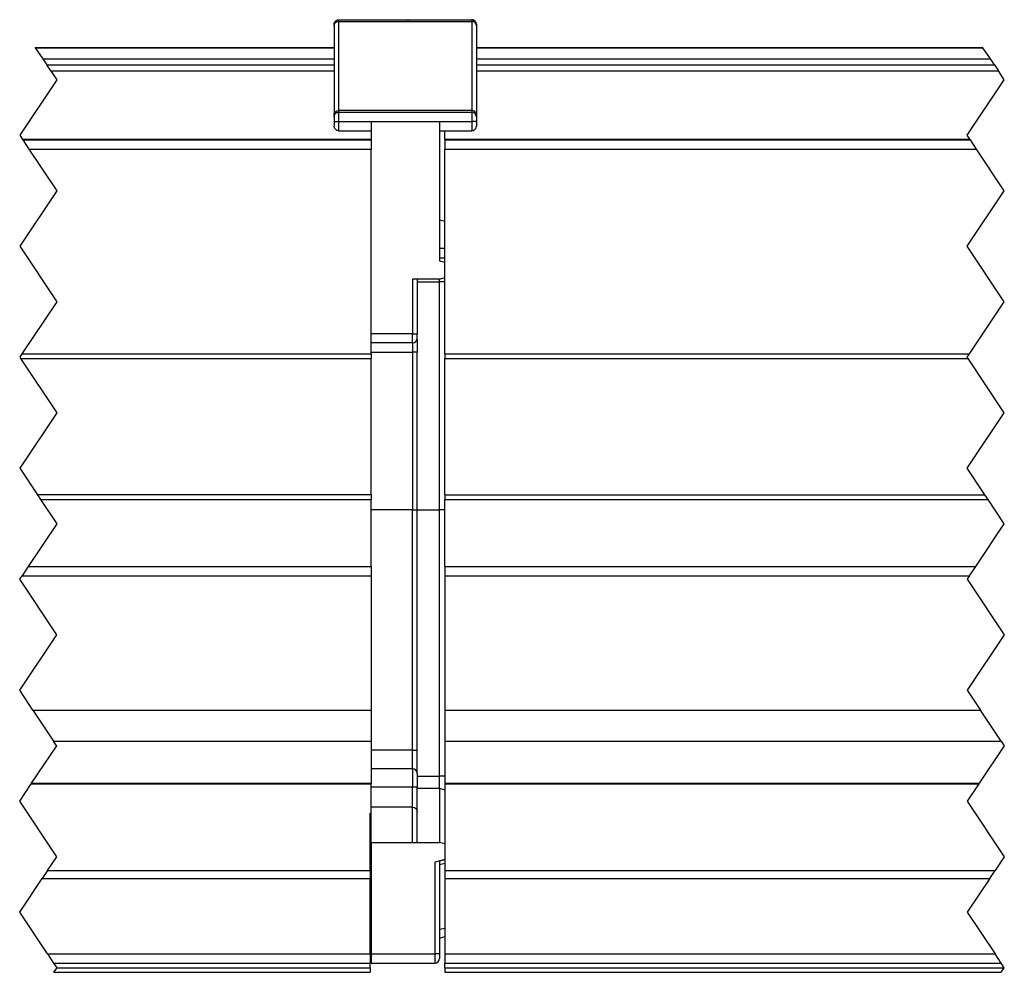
# Model space of a CAD drawing. Header units: inches. Extents: x -381 to 25622, y -418 to 176.
# Tile 11 of 47: x 134 to 187, y 44 to 95. Entities that reach past the tile are written whole.
import ezdxf

# ---------------------------------------------------------------- set-up
doc = ezdxf.new("R2010")
doc.units = ezdxf.units.IN
doc.linetypes.add('DOT_CENTER', pattern=[14, 12, -1, 0, -1])
doc.layers.add('1', color=7, linetype='Continuous')

# ---------------------------------------------------------------- blocks, each defined once
blk = doc.blocks.new('Modulos_intermedio__FL-14__12_1_1_1__86', base_point=(133.9422821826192, 43.98251417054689))
at = {"color": 7, "linetype": 'Continuous'}
for p, q in [((150.9519074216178, 95.30130476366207), (150.9598419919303, 95.32453627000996)), ((150.9598419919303, 95.32453627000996), (150.9830353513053, 95.3693170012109)), ((150.9830353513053, 95.3693170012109), (151.0155060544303, 95.40929121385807)), ((150.9830353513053, 95.29071897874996), (151.0155060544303, 95.32714933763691)), ((151.0155060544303, 95.40929121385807), (151.0554230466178, 95.44176191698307)), ((151.0155060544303, 95.32714933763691), (151.0554230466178, 95.35674375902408)), ((151.0554230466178, 95.44176191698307), (151.1002228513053, 95.46496290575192)), ((151.0554230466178, 95.35674375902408), (151.1002228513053, 95.37788862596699)), ((151.1002228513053, 95.46496290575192), (151.1235382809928, 95.47286314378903)), ((151.1002228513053, 95.37788862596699), (151.1235382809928, 95.38509077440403)), ((151.1235382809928, 95.47286314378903), (151.1922821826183, 95.48251417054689)), ((151.1235382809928, 95.38509077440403), (151.1922821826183, 95.3938848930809)), ((151.1922821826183, 95.48251417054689), (151.1922821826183, 95.3938848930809)), ((151.1922821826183, 95.48251417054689), (158.3922821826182, 95.48251417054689)), ((151.1922821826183, 95.3938848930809), (151.1922821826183, 90.57114344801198)), ((151.1922821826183, 95.3938848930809), (158.3922821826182, 95.3938848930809)), ((158.4610626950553, 95.47286314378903), (158.3922821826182, 95.48251417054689)), ((158.3922821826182, 95.48251417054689), (158.3922821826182, 95.3938848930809)), ((158.4610626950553, 95.38509077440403), (158.3922821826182, 95.3938848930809)), ((158.3922821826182, 95.3938848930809), (158.3922821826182, 90.57114344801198)), ((158.4842560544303, 95.46496290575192), (158.4610626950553, 95.47286314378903)), ((158.4842560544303, 95.37788862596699), (158.4610626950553, 95.38509077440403)), ((158.5290558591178, 95.44176191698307), (158.4842560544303, 95.46496290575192)), ((158.5290558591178, 95.35674375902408), (158.4842560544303, 95.37788862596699)), ((158.5690949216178, 95.40929121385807), (158.5290558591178, 95.44176191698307)), ((158.5690949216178, 95.32714933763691), (158.5290558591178, 95.35674375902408)), ((158.6015656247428, 95.3693170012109), (158.5690949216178, 95.40929121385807)), ((158.6015656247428, 95.29071897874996), (158.5690949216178, 95.32714933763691)), ((158.6247589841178, 95.32453627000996), (158.6015656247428, 95.3693170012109)), ((158.6325714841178, 95.30130476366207), (158.6247589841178, 95.32453627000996)), ((150.9519074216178, 95.22873396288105), (150.9422821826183, 95.16604216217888)), ((150.9422821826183, 95.16604216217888), (150.9519074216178, 95.22873396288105)), ((150.9422821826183, 95.16604216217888), (150.9422821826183, 90.34330085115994)), ((150.9519074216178, 95.22873396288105), (150.9519074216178, 95.30130476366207)), ((150.9519074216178, 95.22873396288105), (150.9598419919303, 95.24990934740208)), ((150.9598419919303, 95.24990934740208), (150.9830353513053, 95.29071897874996)), ((158.6247589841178, 95.24990934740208), (158.6015656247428, 95.29071897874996)), ((158.6422821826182, 95.23251416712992), (158.6247589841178, 95.24990934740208)), ((158.6422821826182, 95.23251416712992), (158.6325714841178, 95.30130476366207)), ((158.6422821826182, 95.16604216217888), (158.6422821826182, 95.23251416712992)), ((158.6422821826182, 95.23251416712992), (158.6422821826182, 95.16604216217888)), ((158.6422821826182, 95.16604216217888), (158.6422821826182, 90.34330085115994)), ((134.7756149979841, 93.98251510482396), (150.9422777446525, 93.98251510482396)), ((134.7870068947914, 93.96542725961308), (150.9422820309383, 93.96542725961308)), ((135.1896716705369, 93.36143009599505), (150.9422764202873, 93.36143009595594)), ((135.4065331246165, 93.03613791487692), (150.9422845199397, 93.03613791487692)), ((135.6230887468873, 92.71130448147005), (150.9422843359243, 92.71130448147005)), ((151.0155060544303, 90.50441069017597), (151.0554230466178, 90.53400511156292)), ((151.0554230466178, 90.53400511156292), (151.1002228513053, 90.55514616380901)), ((151.1002228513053, 90.55514616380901), (151.1235382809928, 90.56234831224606)), ((151.1235382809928, 90.56234831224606), (151.1922821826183, 90.57114344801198)), ((151.1922821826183, 90.57114344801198), (151.1922821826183, 90.48251417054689)), ((158.3922821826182, 90.57114344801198), (151.1922821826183, 90.57114344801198)), ((158.3922821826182, 90.57114344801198), (158.3922821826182, 90.48251417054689)), ((158.4610626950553, 90.56234831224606), (158.3922821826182, 90.57114344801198)), ((158.4842560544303, 90.55514616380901), (158.4610626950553, 90.56234831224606)), ((158.5290558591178, 90.53400511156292), (158.4842560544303, 90.55514616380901)), ((158.5690949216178, 90.50441069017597), (158.5290558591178, 90.53400511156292)), ((150.9422821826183, 90.34330085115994), (150.9519074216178, 90.40599531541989)), ((150.9422821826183, 90.34330085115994), (150.9422821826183, 90.23251417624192)), ((150.9422821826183, 90.23251417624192), (150.9519074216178, 90.30130476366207)), ((150.9422821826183, 90.23251417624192), (150.9422821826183, 89.98261696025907)), ((150.9519074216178, 90.40599531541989), (150.9598419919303, 90.42716688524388)), ((150.9519074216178, 90.30130476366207), (150.9598419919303, 90.32453627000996)), ((150.9598419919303, 90.42716688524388), (150.9830353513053, 90.46798033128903)), ((150.9598419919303, 90.32453627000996), (150.9830353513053, 90.3693170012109)), ((150.9830353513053, 90.46798033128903), (151.0155060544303, 90.50441069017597)), ((151.0155060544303, 90.40929121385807), (150.9830353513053, 90.3693170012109)), ((150.9830353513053, 90.3693170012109), (151.0155060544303, 90.40929121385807)), ((151.0155060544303, 90.40929121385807), (151.0554230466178, 90.44176191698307)), ((151.1002228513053, 90.46496290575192), (151.0554230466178, 90.44176191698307)), ((151.0554230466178, 90.44176191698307), (151.1002228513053, 90.46496290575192)), ((151.1002228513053, 90.46496290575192), (151.1235382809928, 90.47286314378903)), ((151.1235382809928, 90.47286314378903), (151.1922821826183, 90.48251417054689)), ((151.1922821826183, 90.48251417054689), (151.1922821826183, 89.98251417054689)), ((151.1922821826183, 90.48251417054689), (158.3922821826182, 90.48251417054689)), ((158.4610626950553, 90.47286314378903), (158.3922821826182, 90.48251417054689)), ((158.3922821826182, 90.48251417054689), (158.3922821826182, 89.98251417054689)), ((158.4842560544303, 90.46496290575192), (158.4610626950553, 90.47286314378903)), ((158.4842560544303, 90.46496290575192), (158.5290558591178, 90.44176191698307)), ((158.5290558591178, 90.44176191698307), (158.4842560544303, 90.46496290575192)), ((158.5690949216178, 90.40929121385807), (158.5290558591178, 90.44176191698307)), ((158.6015656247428, 90.46798033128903), (158.5690949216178, 90.50441069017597)), ((158.5690949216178, 90.40929121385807), (158.6015656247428, 90.3693170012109)), ((158.6015656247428, 90.3693170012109), (158.5690949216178, 90.40929121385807)), ((158.6247589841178, 90.42716688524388), (158.6015656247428, 90.46798033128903)), ((158.6247589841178, 90.32453627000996), (158.6015656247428, 90.3693170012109)), ((158.6325714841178, 90.40599531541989), (158.6247589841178, 90.42716688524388)), ((158.6325714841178, 90.30130476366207), (158.6247589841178, 90.32453627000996)), ((158.6422821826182, 90.34330085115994), (158.6325714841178, 90.40599531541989)), ((158.6422821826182, 90.23251415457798), (158.6325714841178, 90.30130476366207)), ((158.6422821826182, 90.34330085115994), (158.6422821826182, 90.23251415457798)), ((158.6422821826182, 90.23251415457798), (158.6422821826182, 89.98261696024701)), ((150.9422821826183, 89.98261696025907), (151.1922821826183, 89.98251417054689)), ((150.9422821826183, 89.98261696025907), (150.9422821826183, 89.73251409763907)), ((150.9519074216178, 89.66372389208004), (150.9422821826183, 89.73251409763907)), ((150.9598419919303, 89.6404885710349), (150.9519074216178, 89.66372389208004)), ((150.9830353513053, 89.59571165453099), (150.9598419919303, 89.6404885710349)), ((151.0155060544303, 89.55573744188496), (150.9830353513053, 89.59571165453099)), ((151.0554230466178, 89.52326673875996), (151.0155060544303, 89.55573744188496)), ((151.1002228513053, 89.50006574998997), (151.0554230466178, 89.52326673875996)), ((151.1235382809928, 89.49216551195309), (151.1002228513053, 89.50006574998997)), ((151.1922821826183, 89.48251417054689), (151.1235382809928, 89.49216551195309)), ((151.1922821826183, 89.98251417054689), (152.9422821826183, 89.98251417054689)), ((151.1922821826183, 89.98251417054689), (151.1922821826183, 89.48251417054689)), ((151.1922821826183, 89.48251417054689), (152.9422821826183, 89.48251417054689)), ((152.9422821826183, 89.98251417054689), (156.6422821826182, 89.98251417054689)), ((152.9422821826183, 89.98251417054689), (152.9422821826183, 88.98251510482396)), ((156.6422821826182, 89.98251417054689), (158.3922821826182, 89.98251417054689)), ((156.6422821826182, 89.98251417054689), (156.6422821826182, 82.45321791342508)), ((156.6422821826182, 89.48251417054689), (158.3922821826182, 89.48251417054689)), ((158.6422821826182, 89.98261696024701), (158.3922821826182, 89.98251417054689)), ((158.3922821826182, 89.98251417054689), (158.3922821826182, 89.48251417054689)), ((158.3922821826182, 89.48251417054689), (158.4610626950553, 89.49216551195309)), ((158.4610626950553, 89.49216551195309), (158.4842560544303, 89.50006574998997)), ((158.4842560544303, 89.50006574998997), (158.5290558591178, 89.52326673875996)), ((158.5290558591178, 89.52326673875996), (158.5690949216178, 89.55573744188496)), ((158.5690949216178, 89.55573744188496), (158.6015656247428, 89.59571165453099)), ((158.6015656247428, 89.59571165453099), (158.6247589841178, 89.6404885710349)), ((158.6247589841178, 89.6404885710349), (158.6325714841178, 89.66372389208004)), ((158.6325714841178, 89.66372389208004), (158.6422821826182, 89.73251409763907)), ((158.6422821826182, 89.98261696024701), (158.6422821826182, 89.73251409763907)), ((152.9422821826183, 89.00007889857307), (134.0972391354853, 89.00007889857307)), ((134.1089483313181, 88.98251510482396), (152.9422821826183, 88.98251510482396)), ((152.9422821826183, 88.98251510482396), (152.9422821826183, 88.48251510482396)), ((134.4422816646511, 88.48251510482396), (152.9422821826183, 88.48251510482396)), ((152.9422821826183, 77.415527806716), (152.9422821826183, 88.48251510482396)), ((156.6422821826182, 84.6593630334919), (156.9422258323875, 84.58454116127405)), ((156.6422821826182, 83.12481088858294), (156.9422258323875, 83.12481088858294)), ((156.6422821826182, 82.60387946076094), (156.9422258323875, 82.60387946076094)), ((156.6422821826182, 82.45321791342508), (156.9422258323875, 82.37284824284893)), ((156.6422821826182, 81.45673788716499), (156.9422258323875, 81.53710754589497)), ((156.6422821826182, 81.45673788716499), (155.1922821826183, 81.45673788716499)), ((155.1922821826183, 81.45673788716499), (155.1922821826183, 78.50819826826)), ((155.4422821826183, 81.45673788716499), (155.4422821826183, 78.50819826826)), ((155.4422821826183, 81.3067378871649), (156.6422821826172, 81.3067378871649)), ((156.6422821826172, 81.3067378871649), (156.6422821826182, 81.45673788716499)), ((156.9422258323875, 81.3067378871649), (156.6422821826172, 81.3067378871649)), ((156.6422821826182, 68.9825137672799), (156.6422821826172, 81.3067378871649)), ((155.1922821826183, 78.50819826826), (152.9422821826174, 78.50819826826)), ((155.1922821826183, 78.50819826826), (155.4422821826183, 78.50819826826)), ((155.1922821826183, 78.00819826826), (155.1922821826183, 78.50819826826)), ((155.4422821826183, 78.25819826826), (155.4422821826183, 78.50819826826)), ((155.1922821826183, 78.00819826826), (152.9422821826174, 78.00819826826)), ((155.1922821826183, 78.00819826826), (155.1922821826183, 77.50819826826)), ((155.4422638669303, 78.20110792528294), (155.4384796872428, 78.21478552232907)), ((155.4422638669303, 78.20110792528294), (155.4422821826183, 77.50819826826)), ((134.0642911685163, 77.415527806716), (152.9422821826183, 77.415527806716)), ((152.9422821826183, 77.50819826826), (155.1922821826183, 77.50819826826)), ((152.9422821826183, 77.415527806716), (152.9422821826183, 77.16552805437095)), ((155.4422821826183, 77.50819826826), (155.1922821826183, 77.50819826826)), ((155.1922821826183, 77.50819826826), (155.1922821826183, 68.98251478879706)), ((155.4422821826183, 68.98251478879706), (155.4422821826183, 77.50819826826)), ((133.9869416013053, 77.16552824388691), (152.9422821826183, 77.16552805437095)), ((152.9422638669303, 69.79950243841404), (152.9422821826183, 77.16552805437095)), ((152.9422638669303, 69.79950243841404), (134.8975861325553, 69.79950243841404)), ((152.9422638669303, 69.79950243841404), (152.9422821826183, 69.54950240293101)), ((135.06429013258, 69.54950240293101), (152.9422821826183, 69.54950240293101)), ((152.9422821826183, 65.9207844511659), (152.9422821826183, 69.54950240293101)), ((155.1922821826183, 68.98251478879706), (152.9422821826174, 68.98251417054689)), ((155.1922821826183, 68.98251478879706), (155.4422821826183, 68.98251478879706)), ((155.1922821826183, 55.98641152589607), (155.1922821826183, 68.98251478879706)), ((155.4422821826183, 68.98251478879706), (156.6422821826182, 68.9825137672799)), ((155.4422821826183, 55.98641152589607), (155.4422821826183, 68.98251478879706)), ((156.9422258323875, 68.98251417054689), (156.6422821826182, 68.9825137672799)), ((156.6422821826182, 54.59097256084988), (156.6422821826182, 68.9825137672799)), ((134.4011289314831, 65.9207844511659), (152.9422821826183, 65.9207844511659)), ((152.9422821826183, 65.9207844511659), (152.9422638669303, 65.42078489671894)), ((134.067789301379, 65.4207849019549), (152.9422638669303, 65.42078489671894)), ((152.9422638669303, 65.42078489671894), (152.9422638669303, 62.19218725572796)), ((152.9422638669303, 62.19218725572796), (152.9422821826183, 58.15432346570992)), ((134.661076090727, 58.15432346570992), (152.9422821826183, 58.15432346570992)), ((152.9422821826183, 58.15432346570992), (152.9422719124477, 56.48607913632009)), ((135.773260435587, 56.48607913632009), (152.9422719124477, 56.48607913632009)), ((152.9422719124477, 56.48607913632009), (152.9422638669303, 56.26940340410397)), ((152.9422638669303, 56.26940340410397), (152.9422821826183, 54.20016531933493)), ((155.1922821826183, 55.98641152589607), (152.9422821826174, 55.98641152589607)), ((155.1922821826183, 54.98641152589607), (155.1922821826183, 55.98641152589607)), ((155.1922821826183, 55.98641152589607), (155.4422821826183, 55.98641152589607)), ((155.4422821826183, 54.73641152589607), (155.4422821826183, 55.98641152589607)), ((155.1922821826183, 54.98641152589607), (152.9422821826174, 54.98641152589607)), ((155.1922821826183, 54.98641152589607), (155.1922821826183, 53.98641152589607)), ((155.4422821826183, 54.73641152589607), (155.4422821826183, 53.98641152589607)), ((155.4422821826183, 54.59097256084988), (156.6422821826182, 54.59097256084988)), ((156.9422342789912, 54.58978481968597), (156.6422821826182, 54.59097256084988)), ((156.6423371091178, 53.9357490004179), (156.6422821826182, 54.59097256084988)), ((134.5665759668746, 54.16895500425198), (152.9422821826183, 54.16895500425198)), ((134.5873828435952, 54.20016531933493), (152.9422821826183, 54.20016531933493)), ((152.9422821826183, 54.20016531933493), (152.9422821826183, 54.16895500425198)), ((152.9422821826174, 52.58429711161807), (152.9422821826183, 54.16895500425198)), ((155.1922821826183, 53.98641152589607), (152.9422821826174, 53.98641152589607)), ((155.4422821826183, 53.98641152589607), (155.1922821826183, 53.98641152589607)), ((155.1922821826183, 52.91544670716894), (155.1922821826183, 53.98641152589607)), ((155.4422821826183, 52.66544670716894), (155.4422821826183, 53.98641152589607)), ((155.4422821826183, 53.93607798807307), (156.6423371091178, 53.9357490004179)), ((156.6423371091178, 53.9357490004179), (156.9422258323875, 53.85532392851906)), ((156.6423371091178, 53.9357490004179), (156.6423371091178, 52.33981031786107)), ((155.1922821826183, 52.91544670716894), (152.9422821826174, 52.91544670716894)), ((155.1922821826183, 51.00607911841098), (155.1922821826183, 52.91544670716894)), ((155.1922821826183, 52.91544670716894), (155.2879669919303, 52.8964166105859)), ((155.2879669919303, 52.8964166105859), (155.3690216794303, 52.84222311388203)), ((155.3690216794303, 52.84222311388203), (155.4232208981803, 52.76111692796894)), ((155.4232208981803, 52.76111692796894), (155.4422821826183, 52.66544670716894)), ((152.8922821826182, 49.48503360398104), (152.8922821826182, 52.58429711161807)), ((152.8922821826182, 52.58429711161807), (152.9422821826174, 52.58429711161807)), ((152.9422821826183, 51.00607911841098), (152.9422821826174, 52.58429711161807)), ((155.4422821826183, 51.00607911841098), (155.4422821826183, 52.66544670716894)), ((156.6423371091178, 52.33981031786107), (156.6422821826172, 51.00607911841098)), ((152.9422821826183, 51.00607911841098), (155.1922821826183, 51.00607911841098)), ((152.9422821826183, 51.00607911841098), (152.9422821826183, 44.98251417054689)), ((155.1922821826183, 51.00607911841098), (156.6422821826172, 51.00607911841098)), ((156.9422258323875, 50.92532505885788), (156.6422821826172, 51.00607911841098)), ((152.8923370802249, 50.47861746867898), (152.9422638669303, 50.48607916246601)), ((156.9422258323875, 50.08811482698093), (156.3922821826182, 49.94261178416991)), ((156.6422821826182, 50.00946336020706), (156.9422258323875, 50.08811482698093)), ((156.3922821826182, 49.94261178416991), (156.3922821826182, 44.98251417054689)), ((156.6422821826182, 50.00946336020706), (156.6422821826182, 44.98251417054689)), ((156.6422821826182, 49.81687660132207), (156.9422258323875, 49.87370653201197)), ((135.154980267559, 49.05156145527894), (152.8922821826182, 49.05156145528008)), ((135.4439617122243, 49.48503362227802), (152.8922821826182, 49.48503360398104)), ((152.8922821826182, 49.48503360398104), (152.9422638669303, 49.48607916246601)), ((152.8922821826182, 49.48503360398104), (152.8922821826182, 49.05156145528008)), ((152.8922821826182, 44.98251417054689), (152.8922821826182, 49.05156145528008)), ((156.6422821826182, 46.31696605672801), (156.9422258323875, 46.37379598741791)), ((156.6422821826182, 45.83418022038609), (156.9422258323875, 45.91454987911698)), ((152.9422638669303, 45.48607916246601), (152.8923371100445, 45.49354085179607)), ((135.4422822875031, 44.98251417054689), (152.8922821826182, 44.98251417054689)), ((152.8922821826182, 44.98251417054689), (152.8922821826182, 44.48251427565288)), ((152.9422821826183, 44.98251417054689), (152.9422821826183, 44.48251417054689)), ((152.9422821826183, 44.98251417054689), (156.3922821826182, 44.98251417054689)), ((156.3922821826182, 44.98251417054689), (156.3922821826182, 44.48251417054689)), ((156.6422821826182, 44.98251417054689), (156.3922821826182, 44.98251417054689)), ((156.6422821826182, 44.98251417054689), (156.6422821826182, 44.73251417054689)), ((135.7756156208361, 44.48251417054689), (152.8922821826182, 44.48251427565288)), ((135.9422822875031, 44.23251417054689), (152.8922821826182, 44.23251417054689)), ((152.8922821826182, 44.23251417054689), (152.8922821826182, 44.48251427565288)), ((152.8922821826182, 44.23251417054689), (152.8922821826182, 43.98251417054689)), ((152.9422821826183, 44.48251417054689), (156.3922821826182, 44.48251417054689)), ((135.7756154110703, 43.98251417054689), (152.8922821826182, 43.98251417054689))]:
    blk.add_line(p, q, dxfattribs=at)
at = {"color": 2, "linetype": 'DOT_CENTER'}
for p, q in [((134.7756149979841, 93.98251510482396), (134.7870068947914, 93.96542725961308)), ((134.7870068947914, 93.96542725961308), (135.1896716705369, 93.36143009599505)), ((135.1896716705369, 93.36143009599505), (135.4065331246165, 93.03613791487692)), ((135.6230887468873, 92.71130448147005), (135.4065331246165, 93.03613791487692)), ((135.6230887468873, 92.71130448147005), (135.9422821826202, 92.23251432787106)), ((135.9422821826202, 92.23251432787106), (133.9422821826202, 89.23251432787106)), ((133.9422821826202, 89.23251432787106), (134.0972391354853, 89.00007889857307)), ((134.1089483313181, 88.98251510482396), (134.0972391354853, 89.00007889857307)), ((134.1089483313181, 88.98251510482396), (134.4422816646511, 88.48251510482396)), ((134.4422816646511, 88.48251510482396), (135.9422821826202, 86.23251432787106)), ((135.9422821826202, 86.23251432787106), (133.9422821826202, 83.23251432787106)), ((133.9422821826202, 83.23251432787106), (135.9422821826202, 80.23251432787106)), ((135.9422821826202, 80.23251432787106), (134.0642911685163, 77.415527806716)), ((134.0642911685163, 77.415527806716), (133.9422821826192, 77.23251432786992)), ((133.9422821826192, 77.23251432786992), (133.9869416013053, 77.16552824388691)), ((133.9869416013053, 77.16552824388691), (135.9422821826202, 74.23251432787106)), ((135.9422821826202, 74.23251432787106), (133.9422821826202, 71.23251432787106)), ((133.9422821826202, 71.23251432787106), (134.8975861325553, 69.79950243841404)), ((134.8975861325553, 69.79950243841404), (135.06429013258, 69.54950240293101)), ((135.06429013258, 69.54950240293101), (135.9422821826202, 68.23251432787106)), ((135.9422821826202, 68.23251432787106), (134.4011289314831, 65.9207844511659)), ((134.4011289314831, 65.9207844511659), (134.067789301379, 65.4207849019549)), ((133.9422821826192, 65.23251432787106), (134.067789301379, 65.4207849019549)), ((135.9422821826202, 62.23251432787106), (133.9422821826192, 65.23251432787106)), ((133.9422821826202, 59.23251432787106), (135.9422821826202, 62.23251432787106)), ((134.661076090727, 58.15432346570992), (133.9422821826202, 59.23251432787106)), ((134.661076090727, 58.15432346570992), (135.773260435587, 56.48607913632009)), ((135.9177277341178, 56.26940340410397), (135.773260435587, 56.48607913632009)), ((134.5873828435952, 54.20016531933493), (135.9422821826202, 56.23251432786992)), ((135.9422821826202, 56.23251432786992), (135.9177277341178, 56.26940340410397)), ((133.9422821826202, 53.23251432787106), (134.5665759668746, 54.16895500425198)), ((134.5873828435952, 54.20016531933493), (134.5665759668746, 54.16895500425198)), ((135.9422821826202, 50.23251432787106), (133.9422821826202, 53.23251432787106)), ((135.4439617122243, 49.48503362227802), (135.9422821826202, 50.23251432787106)), ((133.9422821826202, 47.23251432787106), (135.154980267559, 49.05156145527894)), ((135.4439617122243, 49.48503362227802), (135.154980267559, 49.05156145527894)), ((135.4422822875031, 44.98251417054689), (133.9422821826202, 47.23251432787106)), ((135.4422822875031, 44.98251417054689), (135.7756156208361, 44.48251417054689)), ((135.9422822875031, 44.23251417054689), (135.7756154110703, 43.98251417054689)), ((135.7756156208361, 44.48251417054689), (135.9422822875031, 44.23251417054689))]:
    blk.add_line(p, q, dxfattribs=at)
at = {"color": 7, "linetype": 'Continuous'}
for centre, start, end in [((155.1922821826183, 78.25819826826), 270, 0), ((155.1922821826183, 54.73641152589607), 0, 90), ((156.3922821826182, 44.73251417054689), 270, 0)]:
    blk.add_arc(centre, 0.25, start, end, dxfattribs=at)
blk = doc.blocks.new('Modulo_der__22E___89', base_point=(156.9422638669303, 43.98251417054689))
at = {"color": 7, "linetype": 'Continuous'}
for p, q in [((158.6423529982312, 93.98251510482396), (186.0256149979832, 93.98251510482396)), ((158.6423552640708, 93.96542725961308), (186.0370068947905, 93.96542725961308)), ((158.6423527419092, 93.36143009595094), (186.4396716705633, 93.36143009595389)), ((158.6423564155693, 93.03613797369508), (186.6565331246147, 93.03613791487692)), ((158.6423565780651, 92.71130448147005), (186.8730887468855, 92.71130448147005)), ((156.9422821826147, 89.00007889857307), (156.9422821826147, 89.48251415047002)), ((156.9422821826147, 89.00007889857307), (156.9422821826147, 88.98251510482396)), ((185.3472391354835, 89.00007889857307), (156.9422821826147, 89.00007889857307)), ((156.9422821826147, 88.98251510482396), (156.9422821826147, 88.48251510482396)), ((156.9422821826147, 88.98251510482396), (185.3589483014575, 88.98251514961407)), ((156.9422821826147, 77.415527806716), (156.9422821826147, 88.48251510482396)), ((156.9422821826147, 88.48251510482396), (185.6922816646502, 88.48251510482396)), ((156.9422821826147, 77.415527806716), (156.9422821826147, 77.16552923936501)), ((156.9422821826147, 77.415527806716), (185.3142911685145, 77.415527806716)), ((156.9422821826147, 77.16552923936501), (185.2369416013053, 77.165529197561)), ((156.9422821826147, 69.79950116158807), (156.9422821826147, 77.16552923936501)), ((156.9422821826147, 69.79950116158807), (186.1476244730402, 69.79950089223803)), ((156.9422821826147, 69.79950116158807), (156.9422821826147, 69.54950240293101)), ((156.9422821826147, 69.54950240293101), (186.3142901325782, 69.54950240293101)), ((156.9422821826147, 65.9207844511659), (156.9422821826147, 69.54950240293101)), ((156.9422821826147, 65.9207844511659), (156.9422638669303, 65.42078585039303)), ((156.9422821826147, 65.9207844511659), (185.6511289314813, 65.9207844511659)), ((156.9422638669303, 65.42078585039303), (185.3177521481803, 65.42078585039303)), ((156.9422638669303, 65.42078585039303), (156.9422638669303, 62.19218630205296)), ((156.9422638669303, 62.19218630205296), (156.9422821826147, 58.15432346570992)), ((156.9422821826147, 58.15432346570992), (156.9422638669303, 56.48607820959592)), ((156.9422821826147, 58.15432346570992), (185.9110760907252, 58.15432346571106)), ((156.9422638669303, 56.48607820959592), (187.0231964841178, 56.48607820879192)), ((156.9422638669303, 56.48607820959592), (156.9422638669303, 56.00793260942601)), ((156.9422638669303, 56.00793260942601), (156.9422821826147, 54.20016531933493)), ((156.9422821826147, 54.20016531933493), (156.9422821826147, 54.16895500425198)), ((156.9422821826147, 54.20016531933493), (185.8373828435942, 54.20016531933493)), ((156.9422821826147, 54.16895500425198), (156.9422821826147, 49.48503360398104)), ((156.9422821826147, 54.16895500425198), (185.8165759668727, 54.16895500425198)), ((156.9422821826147, 49.48503360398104), (156.9422821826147, 49.05156145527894)), ((156.9422821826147, 49.48503360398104), (186.6939617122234, 49.48503362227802)), ((156.9422821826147, 49.05156145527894), (156.9422821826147, 44.98251417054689)), ((156.9422821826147, 49.05156145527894), (186.4049802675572, 49.05156145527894)), ((156.9422821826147, 44.98251417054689), (156.9422821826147, 44.48251417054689)), ((156.9422821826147, 44.98251417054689), (186.6922822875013, 44.98251417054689)), ((156.9422821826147, 44.23251417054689), (156.9422821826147, 44.48251417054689)), ((156.9422821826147, 44.48251417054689), (187.0256156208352, 44.48251417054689)), ((156.9422821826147, 44.23251417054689), (156.9422821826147, 43.98251417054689)), ((156.9422821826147, 44.23251417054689), (187.1922820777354, 44.23251417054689)), ((156.9422821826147, 43.98251417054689), (187.0256154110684, 43.98251417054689))]:
    blk.add_line(p, q, dxfattribs=at)
at = {"color": 2, "linetype": 'DOT_CENTER'}
for p, q in [((186.0370068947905, 93.96542725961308), (186.0256149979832, 93.98251510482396)), ((186.4396716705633, 93.36143009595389), (186.0370068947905, 93.96542725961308)), ((186.6565331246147, 93.03613791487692), (186.4396716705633, 93.36143009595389)), ((186.6565331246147, 93.03613791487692), (186.8730887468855, 92.71130448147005)), ((187.1922821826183, 92.23251432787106), (186.8730887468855, 92.71130448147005)), ((185.1922821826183, 89.23251432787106), (187.1922821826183, 92.23251432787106)), ((185.3472391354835, 89.00007889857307), (185.1922821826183, 89.23251432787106)), ((185.3472391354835, 89.00007889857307), (185.3589483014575, 88.98251514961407)), ((185.6922816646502, 88.48251510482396), (185.3589483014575, 88.98251514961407)), ((187.1922821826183, 86.23251432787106), (185.6922816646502, 88.48251510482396)), ((185.1922821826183, 83.23251432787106), (187.1922821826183, 86.23251432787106)), ((187.1922821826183, 80.23251432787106), (185.1922821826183, 83.23251432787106)), ((185.3142911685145, 77.415527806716), (187.1922821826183, 80.23251432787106)), ((185.1922821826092, 77.23251432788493), (185.3142911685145, 77.415527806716)), ((185.2369416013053, 77.165529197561), (185.1922821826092, 77.23251432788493)), ((187.1922821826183, 74.23251432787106), (185.2369416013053, 77.165529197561)), ((185.1922821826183, 71.23251432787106), (187.1922821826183, 74.23251432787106)), ((186.1476244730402, 69.79950089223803), (185.1922821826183, 71.23251432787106)), ((186.3142901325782, 69.54950240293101), (186.1476244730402, 69.79950089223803)), ((187.1922821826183, 68.23251432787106), (186.3142901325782, 69.54950240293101)), ((185.6511289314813, 65.9207844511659), (187.1922821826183, 68.23251432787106)), ((185.3177521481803, 65.42078585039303), (185.6511289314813, 65.9207844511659)), ((185.3177521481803, 65.42078585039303), (185.1922821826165, 65.23251432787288)), ((185.1922821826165, 65.23251432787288), (187.1922821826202, 62.23251432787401)), ((187.1922821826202, 62.23251432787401), (185.192282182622, 59.23251432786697)), ((185.192282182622, 59.23251432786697), (185.9110760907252, 58.15432346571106)), ((187.0231964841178, 56.48607820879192), (185.9110760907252, 58.15432346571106)), ((187.0231964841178, 56.48607820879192), (187.1922821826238, 56.23251432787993)), ((187.1922821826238, 56.23251432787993), (185.8373828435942, 54.20016531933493)), ((185.8165759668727, 54.16895500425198), (185.1922821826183, 53.23251432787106)), ((185.8165759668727, 54.16895500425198), (185.8373828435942, 54.20016531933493)), ((185.1922821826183, 53.23251432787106), (187.1922821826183, 50.23251432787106)), ((187.1922821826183, 50.23251432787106), (186.6939617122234, 49.48503362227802)), ((186.4049802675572, 49.05156145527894), (185.1922821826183, 47.23251432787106)), ((186.4049802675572, 49.05156145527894), (186.6939617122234, 49.48503362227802)), ((185.1922821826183, 47.23251432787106), (186.6922822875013, 44.98251417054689)), ((187.0256156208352, 44.48251417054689), (186.6922822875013, 44.98251417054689)), ((187.0256154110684, 43.98251417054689), (187.1922820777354, 44.23251417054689)), ((187.1922820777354, 44.23251417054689), (187.0256156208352, 44.48251417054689))]:
    blk.add_line(p, q, dxfattribs=at)
blk = doc.blocks.new('F-246__92', base_point=(-227.1126677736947, 43.98251417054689))
for name, p in [('Modulos_intermedio__FL-14__12_1_1_1__86', (133.9422821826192, 43.98251417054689)), ('Modulo_der__22E___89', (156.9422638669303, 43.98251417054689))]:
    blk.add_blockref(name, p)
blk = doc.blocks.new('Inferior1', base_point=(2040.764773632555, 69.73251432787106))
at = {"layer": '1', "color": 7, "linetype": 'Continuous'}
blk.add_line((154.9422821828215, 95.4825141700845), (154.9422821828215, 95.3938848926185), dxfattribs=at)
blk.add_blockref('F-246__92', (-227.1126677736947, 43.98251417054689))

msp = doc.modelspace()

# ---------------------------------------------------------------- block references
msp.add_blockref('Inferior1', (2040.764773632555, 69.73251432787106))

doc.saveas('drawing.dxf')
